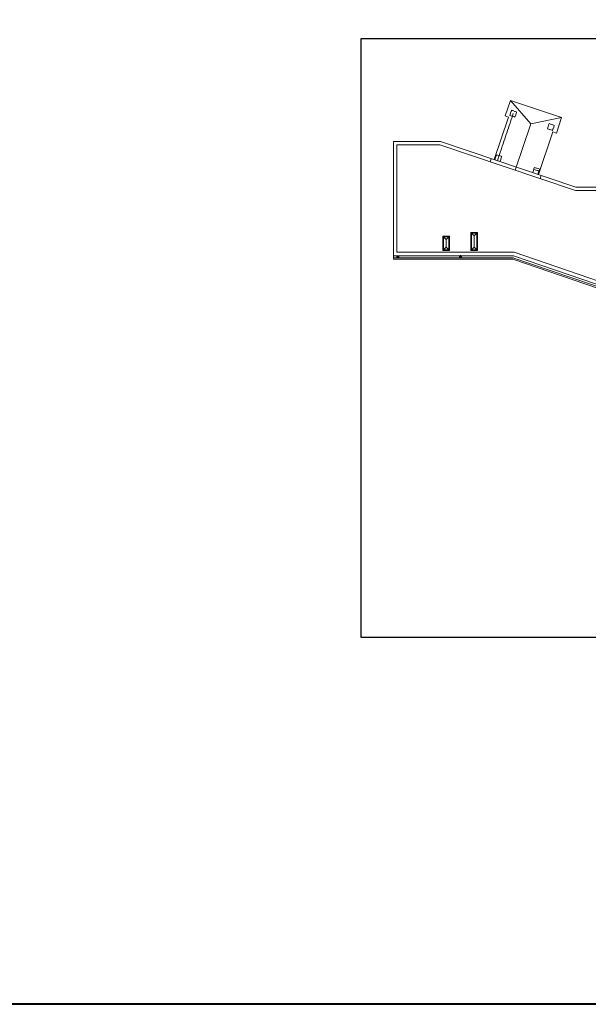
# Model space of a CAD drawing. Header units: millimetres. Extents: x -26513 to 76799, y 0 to 112149.
# Tile 24 of 98: x -4350 to -366, y 89472 to 96374. Entities that reach past the tile are written whole.
import ezdxf

# ---------------------------------------------------------------- set-up
doc = ezdxf.new("R2010")
doc.units = ezdxf.units.MM
doc.header["$LTSCALE"] = 2
doc.linetypes.add('ACAD_ISO02W100', pattern=[15, 12, -3])
doc.layers.add('istn.śiany', color=2, linetype='Continuous')
for name, color, linetype, lineweight in [('rynna-41', 22, 'Continuous', 18), ('wentylacja', 4, 'Continuous', 9), ('widok', 3, 'Continuous', 13)]:
    doc.layers.add(name, color=color, linetype=linetype, lineweight=lineweight)

msp = doc.modelspace()

# ---------------------------------------------------------------- linework, layer by layer
at = {"layer": 'Defpoints'}
msp.add_lwpolyline([(-1958, 96242.8), (4627.4, 96242.8), (4627.4, 92042.8), (-1958, 92042.8)], close=True, dxfattribs=at)
at = {"layer": 'istn.śiany', "lineweight": 40}
msp.add_lwpolyline([(-26512.9, 112148.8), (40236.1, 112148.8), (40236.1, 89472.4), (-26512.9, 89472.4)], close=True, dxfattribs=at)
at = {"layer": 'rynna-41'}
for p, q in [((-1732, 94705.2), (-890, 94705.2)), ((-1692.5, 94712.6), (-1710.2, 94712.6)), ((-1701.4, 94722.5), (-1701.4, 94702.2)), ((-1253.4, 94712.7), (-1271.1, 94712.7)), ((-1262.3, 94722.6), (-1262.3, 94702.2)), ((-182.5, 94462.1), (-894.8, 94706))]:
    msp.add_line(p, q, dxfattribs=at)
for centre in [(-1701.4, 94712.6), (-1262.3, 94712.7)]:
    msp.add_circle(centre, 5, dxfattribs=at)
at = {"layer": 'wentylacja', "linetype": 'ACAD_ISO02W100', "ltscale": 0.3}
for p, q in [((-916.3, 95703.8), (-904.2, 95739.8)), ((-904.2, 95739.8), (-868.2, 95727.7)), ((-1003.1, 95385.9), (-892.3, 95715.8)), ((-916.3, 95703.8), (-880.3, 95691.7)), ((-880.3, 95691.7), (-868.2, 95727.7)), ((-652.6, 95609.9), (-640.5, 95645.9)), ((-652.6, 95609.9), (-616.6, 95597.8)), ((-640.5, 95645.9), (-604.5, 95633.8)), ((-616.6, 95597.8), (-604.5, 95633.8)), ((-1021.1, 95391.9), (-1009, 95428)), ((-1009, 95428), (-973, 95415.9)), ((-985.1, 95379.8), (-973, 95415.9)), ((-755.8, 95302.8), (-743.7, 95338.8)), ((-748.1, 95325.5), (-712.1, 95313.4)), ((-743.7, 95338.8), (-707.7, 95326.7)), ((-719.8, 95290.7), (-707.7, 95326.7)), ((-1380, 94852.2), (-1380, 94762.3)), ((-1380, 94852.2), (-1344, 94852.2)), ((-1344, 94852.2), (-1344, 94762.3)), ((-1184, 94878.2), (-1148, 94878.2)), ((-1184, 94878.2), (-1184, 94762.3)), ((-1148, 94878.2), (-1148, 94762.3)), ((-1380, 94762.3), (-1344, 94762.3)), ((-1184, 94762.3), (-1148, 94762.3))]:
    msp.add_line(p, q, dxfattribs=at)
at = {"layer": 'widok'}
for p, q in [((-948.9, 95700), (-912.2, 95809)), ((-912.2, 95809), (-553.4, 95688.4)), ((-768.5, 95644.7), (-912.2, 95809)), ((-1025.8, 95393.5), (-925.5, 95692.1)), ((-948.9, 95700), (-925.5, 95692.1)), ((-768.5, 95644.7), (-553.4, 95688.4)), ((-590.1, 95579.4), (-553.4, 95688.4)), ((-878, 95318.5), (-768.5, 95644.7)), ((-715, 95289.1), (-614.7, 95587.7)), ((-614.7, 95587.7), (-590.1, 95579.4)), ((-1732, 95520.2), (-1732, 94695.2)), ((-1403, 95520.2), (-1732, 95520.2)), ((-1708, 95496.2), (-1406.9, 95496.2)), ((-1708, 95496.2), (-1708, 94744.2)), ((-1406.9, 95496.2), (-956.5, 95344.9)), ((-1403, 95520.2), (-453, 95201.1)), ((-1403, 95520.2), (-1403, 95520.2)), ((-1053.3, 95377.4), (-1045.7, 95400.2)), ((-956.5, 95344.9), (-456.9, 95177.1)), ((-703.1, 95259.8), (-695.5, 95282.5)), ((-453, 95201.1), (-38, 95201.1)), ((-456.9, 95177.1), (-38, 95177.1)), ((-1385, 94857.2), (-1339, 94857.2)), ((-1385, 94857.2), (-1385, 94757.3)), ((-1385, 94857.2), (-1362, 94834.2)), ((-1362, 94834.2), (-1339, 94857.2)), ((-1362, 94834.2), (-1362, 94780.3)), ((-1339, 94857.2), (-1339, 94757.3)), ((-1189, 94883.2), (-1189, 94757.3)), ((-1189, 94883.2), (-1143, 94883.2)), ((-1166, 94860.2), (-1189, 94883.2)), ((-1166, 94860.2), (-1143, 94883.2)), ((-1166, 94860.2), (-1166, 94780.3)), ((-1143, 94883.2), (-1143, 94757.3)), ((-1385, 94757.3), (-1362, 94780.3)), ((-1362, 94780.3), (-1339, 94757.3)), ((-1189, 94757.3), (-1166, 94780.3)), ((-1143, 94757.3), (-1166, 94780.3)), ((-1732, 94720.2), (-1460, 94720.2)), ((-1732, 94695.2), (-894.1, 94695.2)), ((-1708, 94744.2), (-886, 94744.2)), ((-1460, 94720.2), (-890, 94720.2)), ((-1385, 94757.3), (-1339, 94757.3)), ((-1189, 94757.3), (-1143, 94757.3)), ((-184.1, 94452.1), (-894.1, 94695.2)), ((-180, 94477.1), (-890, 94720.2)), ((-176, 94501.1), (-886, 94744.2))]:
    msp.add_line(p, q, dxfattribs=at)

doc.saveas('drawing.dxf')
